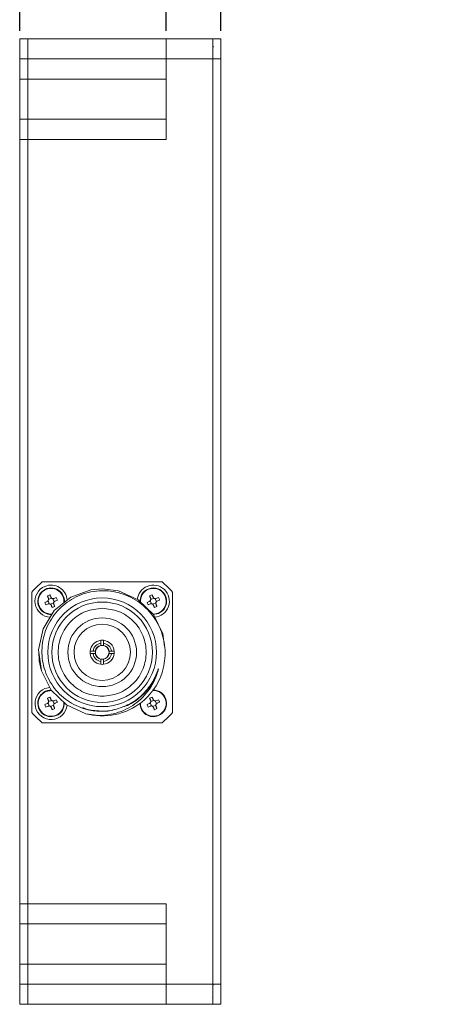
# Model space of a CAD drawing. Header units: millimetres. Extents: x 40 to 652, y 33 to 355.
# Tile 2 of 10: x 40 to 93, y 123 to 245. Entities that reach past the tile are written whole.
import ezdxf

# ---------------------------------------------------------------- set-up
doc = ezdxf.new("R2010")
doc.units = ezdxf.units.MM
doc.header["$PDSIZE"] = -1
doc.dimstyles.new('ISO-25', dxfattribs={"dimtxt": 2.5, "dimasz": 2.5, "dimexe": 1.25, "dimexo": 0.625, "dimtad": 1, "dimtxsty": 'Standard', "dimcen": 2.5, "dimadec": 0, "dimazin": 0, "dimtfac": 1, "dimtmove": 0, "dimatfit": 3, "dimfxl": 1, "dimarcsym": 0})

# ---------------------------------------------------------------- blocks, each defined once
blk = doc.blocks.new('*D15')
at = {"color": 0, "lineweight": -2, "transparency": 16777216}
for p, q in [((39.75, 244.07), (39.75, 286.28)), ((45.74, 285.29), (58.75, 285.29)), ((64.75, 244.07), (64.75, 286.28)), ((64.75, 285.29), (134.11, 285.29))]:
    blk.add_line(p, q, dxfattribs=at)
at = {"color": 0, "transparency": 16777216}
for points in [[(45.74, 286.29), (45.74, 284.29), (39.75, 285.29)], [(58.75, 286.29), (58.75, 284.29), (64.75, 285.29)]]:
    blk.add_solid(points, dxfattribs=at)
at = {"layer": 'Defpoints', "color": 0, "transparency": 16777216}
for p in [(64.75, 285.29), (39.75, 243.08), (64.75, 243.08)]:
    blk.add_point(p, dxfattribs=at)
at = {"color": 0, "transparency": 16777216, "insert": (102.43, 290.52), "char_height": 6.35, "attachment_point": 5}
blk.add_mtext('25,00 [0,98]', dxfattribs=at)
blk = doc.blocks.new('*D16')
at = {"color": 0, "lineweight": -2, "transparency": 16777216}
for p, q in [((57.95, 244.07), (57.95, 264.59)), ((64.75, 244.07), (64.75, 264.59)), ((51.95, 263.59), (45.96, 263.59)), ((57.95, 263.59), (64.75, 263.59)), ((70.74, 263.59), (134.82, 263.59))]:
    blk.add_line(p, q, dxfattribs=at)
at = {"color": 0, "transparency": 16777216}
for points in [[(51.95, 264.59), (51.95, 262.6), (57.95, 263.59)], [(70.74, 264.59), (70.74, 262.6), (64.75, 263.59)]]:
    blk.add_solid(points, dxfattribs=at)
at = {"layer": 'Defpoints', "color": 0, "transparency": 16777216}
for p in [(64.75, 263.59), (57.95, 243.08), (64.75, 243.08)]:
    blk.add_point(p, dxfattribs=at)
at = {"color": 0, "transparency": 16777216, "insert": (105.77, 268.82), "char_height": 6.35, "attachment_point": 5}
blk.add_mtext('6,80 [0,27]', dxfattribs=at)

msp = doc.modelspace()

# ---------------------------------------------------------------- linework, layer by layer
at = {"color": 7, "linetype": 'Continuous', "lineweight": 15}
for p, q in [((39.745, 243.08), (40.745, 243.08)), ((39.745, 243.08), (39.745, 240.58)), ((40.745, 240.58), (40.745, 243.08)), ((57.945, 243.08), (40.745, 243.08)), ((63.745, 243.08), (57.945, 243.08)), ((57.945, 240.58), (57.945, 243.08)), ((64.745, 243.08), (63.745, 243.08)), ((63.745, 240.58), (63.745, 243.08)), ((64.745, 243.08), (64.745, 240.58)), ((39.745, 240.58), (40.745, 240.58)), ((39.745, 238.08), (39.745, 240.58)), ((40.745, 238.08), (40.745, 240.58)), ((40.745, 240.58), (57.945, 240.58)), ((57.945, 230.58), (57.945, 240.58)), ((57.945, 240.58), (63.745, 240.58)), ((63.708, 240.613), (63.728, 240.582)), ((63.745, 125.58), (63.745, 240.58)), ((63.745, 240.58), (64.745, 240.58)), ((64.745, 208.78), (64.745, 240.58)), ((39.745, 238.08), (40.745, 238.08)), ((39.745, 233.08), (39.745, 238.08)), ((40.745, 233.08), (40.745, 238.08)), ((40.745, 238.08), (57.945, 238.08)), ((39.745, 233.08), (40.745, 233.08)), ((39.745, 233.08), (39.745, 230.58)), ((40.745, 230.58), (40.745, 233.08)), ((40.745, 233.08), (57.945, 233.08)), ((39.745, 230.58), (40.745, 230.58)), ((39.745, 135.58), (39.745, 230.58)), ((40.745, 135.58), (40.745, 230.58)), ((40.745, 230.58), (57.945, 230.58)), ((64.745, 195.08), (64.745, 208.78)), ((64.745, 179.08), (64.745, 195.08)), ((64.745, 125.58), (64.745, 179.08)), ((57.458, 175.58), (42.533, 175.58)), ((41.245, 174.292), (41.245, 159.367)), ((43.192, 173.831), (43.506, 173.961)), ((55.892, 173.831), (56.206, 173.961)), ((58.745, 159.367), (58.745, 174.292)), ((42.864, 173.041), (43.146, 173.157)), ((43.276, 172.843), (42.993, 172.727)), ((43.424, 172.864), (43.266, 173.248)), ((43.329, 173.4), (43.713, 173.559)), ((43.961, 172.959), (43.577, 172.8)), ((43.866, 173.495), (44.024, 173.112)), ((44.015, 173.516), (44.297, 173.633)), ((44.427, 173.319), (44.144, 173.202)), ((55.564, 173.041), (55.846, 173.157)), ((55.976, 172.843), (55.694, 172.727)), ((56.124, 172.864), (55.966, 173.248)), ((56.029, 173.4), (56.413, 173.559)), ((56.661, 172.959), (56.277, 172.8)), ((56.566, 173.495), (56.724, 173.112)), ((56.715, 173.516), (56.997, 173.633)), ((57.127, 173.319), (56.844, 173.202)), ((44.098, 172.528), (43.784, 172.398)), ((56.798, 172.528), (56.484, 172.398)), ((49.845, 167.97), (49.845, 168.322)), ((49.845, 167.97), (49.845, 167.696)), ((50.145, 168.322), (50.145, 167.97)), ((50.145, 167.97), (50.145, 167.696)), ((42.168, 165.758), (42.131, 166.918)), ((48.503, 166.98), (48.855, 166.98)), ((48.855, 166.68), (48.503, 166.68)), ((48.855, 166.98), (49.129, 166.98)), ((48.855, 166.68), (49.129, 166.68)), ((51.135, 166.98), (50.862, 166.98)), ((51.135, 166.68), (50.862, 166.68)), ((51.135, 166.98), (51.488, 166.98)), ((51.488, 166.68), (51.135, 166.68)), ((42.168, 165.758), (42.426, 164.641)), ((49.845, 165.69), (49.845, 165.963)), ((49.845, 165.337), (49.845, 165.69)), ((50.145, 165.69), (50.145, 165.963)), ((50.145, 165.69), (50.145, 165.337)), ((42.881, 162.328), (43.498, 162.474)), ((42.864, 160.341), (43.146, 160.457)), ((43.192, 161.131), (43.506, 161.261)), ((43.424, 160.164), (43.266, 160.548)), ((43.329, 160.7), (43.713, 160.859)), ((43.866, 160.795), (44.024, 160.412)), ((44.015, 160.816), (44.297, 160.933)), ((44.427, 160.619), (44.144, 160.502)), ((55.564, 160.341), (55.846, 160.457)), ((55.892, 161.131), (56.206, 161.261)), ((56.124, 160.164), (55.966, 160.548)), ((56.029, 160.7), (56.413, 160.859)), ((56.566, 160.795), (56.724, 160.412)), ((56.715, 160.816), (56.997, 160.933)), ((57.127, 160.619), (56.844, 160.502)), ((43.276, 160.143), (42.993, 160.027)), ((43.961, 160.259), (43.577, 160.1)), ((44.098, 159.828), (43.784, 159.698)), ((47.957, 159.197), (49.248, 159.028)), ((51.765, 159.749), (51.509, 159.718)), ((55.976, 160.143), (55.694, 160.027)), ((56.661, 160.259), (56.277, 160.1)), ((56.798, 159.828), (56.484, 159.698)), ((42.533, 158.08), (57.458, 158.08)), ((40.745, 135.58), (39.745, 135.58)), ((39.745, 135.58), (39.745, 133.08)), ((40.745, 133.08), (40.745, 135.58)), ((57.945, 135.58), (40.745, 135.58)), ((57.945, 125.58), (57.945, 135.58)), ((39.745, 133.08), (40.745, 133.08)), ((39.745, 128.08), (39.745, 133.08)), ((40.745, 128.08), (40.745, 133.08)), ((40.745, 133.08), (57.945, 133.08)), ((40.745, 128.08), (39.745, 128.08)), ((39.745, 128.08), (39.745, 125.58)), ((40.745, 125.58), (40.745, 128.08)), ((57.945, 128.08), (40.745, 128.08)), ((40.745, 125.58), (39.745, 125.58)), ((39.745, 125.58), (39.745, 123.08)), ((40.745, 123.08), (40.745, 125.58)), ((57.945, 125.58), (40.745, 125.58)), ((63.745, 125.58), (57.945, 125.58)), ((57.945, 123.08), (57.945, 125.58)), ((64.745, 125.58), (63.745, 125.58)), ((63.745, 123.08), (63.745, 125.58)), ((64.745, 125.58), (64.745, 123.08)), ((63.708, 124.013), (63.728, 123.982)), ((39.745, 123.08), (40.745, 123.08)), ((40.745, 123.08), (57.945, 123.08)), ((57.945, 123.08), (63.745, 123.08)), ((63.745, 123.08), (64.745, 123.08))]:
    msp.add_line(p, q, dxfattribs=at)
at = {"color": 7, "linetype": 'Continuous', "lineweight": 15, "flags": 128}
for points in [[(57.757, 167.535), (57.548, 169.145), (56.356, 171.515), (54.446, 173.357), (52.034, 174.462), (49.995, 174.73), (48.573, 174.601), (46.08, 173.691), (44.029, 172.008), (42.651, 169.741), (42.101, 167.145), (42.442, 164.514), (43.635, 162.144), (45.545, 160.303), (47.957, 159.197), (48.827, 159.017), (48.827, 159.017)], [(43.309, 173.549), (43.294, 173.585), (43.279, 173.621), (43.264, 173.656), (43.25, 173.691), (43.235, 173.727), (43.221, 173.762), (43.206, 173.797), (43.192, 173.831)], [(43.506, 173.961), (43.521, 173.926), (43.535, 173.892), (43.549, 173.856), (43.564, 173.821), (43.579, 173.786), (43.593, 173.75), (43.608, 173.715), (43.623, 173.679)], [(56.009, 173.549), (55.994, 173.585), (55.979, 173.621), (55.964, 173.656), (55.95, 173.691), (55.935, 173.727), (55.921, 173.762), (55.906, 173.797), (55.892, 173.831)], [(56.206, 173.961), (56.221, 173.926), (56.235, 173.892), (56.249, 173.856), (56.264, 173.821), (56.279, 173.786), (56.293, 173.75), (56.308, 173.715), (56.323, 173.679)], [(43.784, 172.398), (43.77, 172.433), (43.755, 172.468), (43.741, 172.503), (43.726, 172.538), (43.712, 172.574), (43.697, 172.609), (43.682, 172.645), (43.668, 172.68)], [(43.982, 172.81), (43.997, 172.774), (44.011, 172.739), (44.026, 172.703), (44.041, 172.668), (44.055, 172.633), (44.07, 172.598), (44.084, 172.563), (44.098, 172.528)], [(56.484, 172.398), (56.47, 172.433), (56.455, 172.468), (56.441, 172.503), (56.426, 172.538), (56.412, 172.574), (56.397, 172.609), (56.382, 172.645), (56.368, 172.68)], [(56.682, 172.81), (56.697, 172.774), (56.711, 172.739), (56.726, 172.703), (56.741, 172.668), (56.755, 172.633), (56.77, 172.598), (56.784, 172.563), (56.798, 172.528)], [(56.975, 171.655), (56.344, 171.53), (56.339, 171.53)], [(43.034, 161.958), (43.647, 162.08), (43.702, 162.079)], [(43.309, 160.849), (43.294, 160.885), (43.279, 160.921), (43.264, 160.956), (43.25, 160.991), (43.235, 161.027), (43.221, 161.062), (43.206, 161.097), (43.192, 161.131)], [(43.506, 161.261), (43.521, 161.226), (43.535, 161.192), (43.549, 161.156), (43.564, 161.121), (43.579, 161.086), (43.593, 161.05), (43.608, 161.015), (43.623, 160.979)], [(56.009, 160.849), (55.994, 160.885), (55.979, 160.921), (55.964, 160.956), (55.95, 160.991), (55.935, 161.027), (55.921, 161.062), (55.906, 161.097), (55.892, 161.131)], [(56.206, 161.261), (56.221, 161.226), (56.235, 161.192), (56.249, 161.156), (56.264, 161.121), (56.279, 161.086), (56.293, 161.05), (56.308, 161.015), (56.323, 160.979)], [(43.784, 159.698), (43.77, 159.733), (43.755, 159.768), (43.741, 159.803), (43.726, 159.838), (43.712, 159.873), (43.697, 159.909), (43.682, 159.945), (43.668, 159.98)], [(43.982, 160.11), (43.997, 160.074), (44.011, 160.039), (44.026, 160.003), (44.041, 159.968), (44.055, 159.933), (44.07, 159.898), (44.084, 159.863), (44.098, 159.828)], [(56.484, 159.698), (56.47, 159.733), (56.455, 159.768), (56.441, 159.803), (56.426, 159.838), (56.412, 159.873), (56.397, 159.909), (56.382, 159.945), (56.368, 159.98)], [(56.682, 160.11), (56.697, 160.074), (56.711, 160.039), (56.726, 160.003), (56.741, 159.968), (56.755, 159.933), (56.77, 159.898), (56.784, 159.863), (56.798, 159.828)]]:
    msp.add_lwpolyline(points, dxfattribs=at)
at = {"color": 7, "linetype": 'Continuous', "lineweight": 15}
for radius in [6.75, 6.25, 4.268, 3.5]:
    msp.add_circle((49.995, 166.83), radius, dxfattribs=at)
for centre, radius, start, end in [((49.995, 166.83), 11.5, 130.45908, 139.54092), ((43.645, 173.18), 2, 112.44828, 266.7464), ((43.645, 173.18), 2, 3.72439, 112.44828), ((56.345, 173.18), 2, 112.44828, 173.75975), ((56.345, 173.18), 2, 274.62709, 112.44828), ((49.995, 166.83), 11.5, 40.45908, 49.54092), ((43.645, 173.18), 1.65, 355.06047, 273.84493), ((43.645, 173.18), 1.6, 112.44828, 275.38811), ((43.645, 173.18), 1.6, 352.57397, 112.44828), ((56.345, 173.18), 1.65, 292.44828, 183.19883), ((56.345, 173.18), 1.6, 112.44828, 185.46886), ((56.345, 173.18), 1.6, 267.61519, 112.44828), ((49.995, 166.83), 1.5, 95.73917, 174.26083), ((49.995, 166.83), 1.15, 97.49472, 172.50528), ((49.995, 166.83), 0.879, 99.82226, 170.17774), ((49.995, 166.83), 0.85, 100.16425, 169.83575), ((49.995, 166.83), 1.5, 84.26083, 95.73917), ((49.995, 166.83), 0.85, 79.83575, 100.16425), ((49.995, 166.83), 1.5, 5.73917, 84.26083), ((49.995, 166.83), 1.15, 7.49472, 82.50528), ((49.995, 166.83), 0.879, 9.82226, 80.17774), ((49.995, 166.83), 0.85, 10.16425, 79.83575), ((49.995, 166.83), 1.5, 174.26083, 185.73917), ((49.995, 166.83), 1.5, 185.73917, 264.26083), ((49.995, 166.83), 1.15, 187.49472, 262.50528), ((49.995, 166.83), 0.879, 189.82226, 260.17774), ((49.995, 166.83), 0.85, 169.83575, 190.16425), ((49.995, 166.83), 0.85, 190.16425, 259.83575), ((49.995, 166.83), 1.15, 277.49472, 352.50528), ((49.995, 166.83), 0.879, 279.82226, 350.17774), ((49.995, 166.83), 1.5, 275.73917, 354.26083), ((49.995, 166.83), 0.85, 280.16425, 349.83575), ((49.995, 166.83), 0.85, 349.83575, 10.16425), ((49.995, 166.83), 1.5, 354.26083, 5.73917), ((49.995, 166.83), 0.85, 259.83575, 280.16425), ((49.995, 166.83), 1.5, 264.26083, 275.73917), ((43.645, 160.48), 2, 112.44828, 353.94535), ((43.645, 160.48), 1.65, 88.89313, 292.44828), ((43.645, 160.48), 1.6, 112.44828, 6.26618), ((56.345, 160.48), 1.6, 178.64449, 93.9142), ((56.345, 160.48), 1.65, 292.44828, 92.54316), ((43.645, 160.48), 1.65, 292.44828, 4.34903), ((49.995, 166.83), 7.9, 261.49693, 315.35425), ((56.345, 160.48), 1.65, 179.99316, 292.44828), ((49.995, 166.83), 11.5, 220.45908, 229.54092), ((49.995, 166.83), 11.5, 310.45908, 319.54092)]:
    msp.add_arc(centre, radius, start, end, dxfattribs=at)
for points, knots in [([(63.829, 242.178), (63.811, 242.152), (63.777, 242.101), (63.743, 242.051), (63.725, 242.025)], [0, 0, 0, 0, 0.5000759, 1, 1, 1, 1]), ([(55.616, 161.278), (55.927, 161.64), (56.816, 162.67), (57.718, 164.779), (57.933, 167.452), (57.239, 170.043), (55.732, 172.244), (53.591, 173.811), (51.556, 174.422), (49.866, 174.514), (48.189, 174.334), (46.112, 173.531), (44.135, 171.838), (42.836, 169.591), (42.362, 167.052), (42.757, 164.512), (43.968, 162.259), (45.851, 160.545), (47.972, 159.65), (49.877, 159.447), (51.07, 159.576), (51.649, 159.72), (51.765, 159.749)], [0, 0, 0, 0, 0.0329061, 0.0937951, 0.1546241, 0.2151751, 0.2754555, 0.3354546, 0.3951791, 0.4192018, 0.4521168, 0.5110919, 0.570007, 0.6286465, 0.687014, 0.7451027, 0.8029197, 0.8604547, 0.9177185, 0.9587922, 0.9917211, 1, 1, 1, 1]), ([(42.993, 172.727), (42.97, 172.778), (42.924, 172.882), (42.884, 172.988), (42.864, 173.041)], [0, 0, 0, 0, 0.4999889, 1, 1, 1, 1]), ([(43.146, 173.157), (43.175, 173.173), (43.234, 173.204), (43.297, 173.284), (43.331, 173.378), (43.334, 173.471), (43.316, 173.525), (43.309, 173.549)], [0, 0, 0, 0, 0.2118089, 0.4237934, 0.6317683, 0.837937, 1, 1, 1, 1]), ([(43.668, 172.68), (43.652, 172.71), (43.621, 172.768), (43.541, 172.832), (43.447, 172.866), (43.354, 172.869), (43.3, 172.851), (43.276, 172.843)], [0, 0, 0, 0, 0.211804, 0.42377, 0.6317603, 0.8379162, 1, 1, 1, 1]), ([(43.623, 173.679), (43.638, 173.65), (43.669, 173.591), (43.75, 173.528), (43.843, 173.494), (43.936, 173.49), (43.991, 173.508), (44.015, 173.516)], [0, 0, 0, 0, 0.2118058, 0.4237981, 0.6317578, 0.8379469, 1, 1, 1, 1]), ([(44.144, 173.202), (44.115, 173.187), (44.057, 173.155), (43.993, 173.075), (43.959, 172.981), (43.956, 172.889), (43.974, 172.834), (43.982, 172.81)], [0, 0, 0, 0, 0.2117999, 0.4237993, 0.6317768, 0.8379407, 1, 1, 1, 1]), ([(44.297, 173.633), (44.32, 173.581), (44.366, 173.477), (44.406, 173.372), (44.427, 173.319)], [0, 0, 0, 0, 0.5000027, 1, 1, 1, 1]), ([(55.694, 172.727), (55.67, 172.778), (55.624, 172.882), (55.584, 172.988), (55.564, 173.041)], [0, 0, 0, 0, 0.4999976, 1, 1, 1, 1]), ([(55.846, 173.157), (55.875, 173.173), (55.934, 173.204), (55.997, 173.284), (56.031, 173.378), (56.034, 173.471), (56.016, 173.525), (56.009, 173.549)], [0, 0, 0, 0, 0.2118047, 0.4238048, 0.6317756, 0.8379402, 1, 1, 1, 1]), ([(56.368, 172.68), (56.352, 172.71), (56.321, 172.768), (56.241, 172.832), (56.147, 172.866), (56.054, 172.869), (56, 172.851), (55.976, 172.843)], [0, 0, 0, 0, 0.2118051, 0.4237968, 0.6317882, 0.8379454, 1, 1, 1, 1]), ([(56.323, 173.679), (56.338, 173.65), (56.369, 173.591), (56.45, 173.528), (56.543, 173.494), (56.636, 173.49), (56.691, 173.508), (56.715, 173.516)], [0, 0, 0, 0, 0.211805, 0.423772, 0.6317606, 0.8379175, 1, 1, 1, 1]), ([(56.844, 173.202), (56.815, 173.187), (56.757, 173.155), (56.693, 173.075), (56.659, 172.981), (56.656, 172.889), (56.674, 172.834), (56.682, 172.81)], [0, 0, 0, 0, 0.2118041, 0.4237878, 0.6317695, 0.8379375, 1, 1, 1, 1]), ([(56.997, 173.633), (57.02, 173.581), (57.066, 173.477), (57.106, 173.372), (57.127, 173.319)], [0, 0, 0, 0, 0.499994, 1, 1, 1, 1]), ([(49.995, 172.297), (49.307, 172.224), (48.249, 172.112), (46.976, 171.43), (46.101, 170.724), (45.391, 169.848), (44.731, 168.576), (44.396, 166.83), (44.731, 165.084), (45.391, 163.811), (46.101, 162.935), (46.976, 162.229), (48.249, 161.548), (49.307, 161.435), (49.995, 161.362)], [0, 0, 0, 0, 0.1197284, 0.1841802, 0.2500001, 0.3158195, 0.3802713, 0.5, 0.6197285, 0.6841805, 0.7499999, 0.8158198, 0.8802716, 1, 1, 1, 1]), ([(49.995, 161.362), (50.683, 161.435), (51.741, 161.548), (53.014, 162.229), (53.889, 162.935), (54.599, 163.811), (55.259, 165.084), (55.595, 166.83), (55.259, 168.576), (54.599, 169.848), (53.889, 170.724), (53.014, 171.43), (51.741, 172.112), (50.683, 172.224), (49.995, 172.297)], [0, 0, 0, 0, 0.1197291, 0.1841807, 0.2500005, 0.3158198, 0.3802717, 0.5, 0.6197285, 0.6841802, 0.7499995, 0.8158193, 0.8802709, 1, 1, 1, 1]), ([(49.845, 167.666), (49.845, 167.667), (49.845, 167.67), (49.845, 167.683), (49.845, 167.693), (49.845, 167.696)], [0, 0, 0, 0, 0.4232592, 0.8463737, 1, 1, 1, 1]), ([(50.145, 167.696), (50.145, 167.689), (50.145, 167.674), (50.145, 167.667), (50.145, 167.666), (50.145, 167.666)], [0, 0, 0, 0, 0.4270487, 0.8543128, 1, 1, 1, 1]), ([(49.129, 166.98), (49.136, 166.98), (49.15, 166.98), (49.158, 166.98), (49.158, 166.98), (49.158, 166.98)], [0, 0, 0, 0, 0.4270829, 0.8543256, 1, 1, 1, 1]), ([(49.158, 166.68), (49.157, 166.68), (49.155, 166.68), (49.142, 166.68), (49.132, 166.68), (49.129, 166.68)], [0, 0, 0, 0, 0.4232304, 0.8463783, 1, 1, 1, 1]), ([(50.832, 166.98), (50.833, 166.98), (50.835, 166.98), (50.848, 166.98), (50.859, 166.98), (50.862, 166.98)], [0, 0, 0, 0, 0.4232304, 0.8463783, 1, 1, 1, 1]), ([(50.862, 166.68), (50.854, 166.68), (50.84, 166.68), (50.833, 166.68), (50.832, 166.68), (50.832, 166.68)], [0, 0, 0, 0, 0.4270829, 0.8543256, 1, 1, 1, 1]), ([(49.845, 165.963), (49.845, 165.97), (49.845, 165.985), (49.845, 165.992), (49.845, 165.993), (49.845, 165.993)], [0, 0, 0, 0, 0.4270487, 0.8543128, 1, 1, 1, 1]), ([(50.145, 165.993), (50.145, 165.992), (50.145, 165.99), (50.145, 165.976), (50.145, 165.966), (50.145, 165.963)], [0, 0, 0, 0, 0.4232554, 0.8463432, 1, 1, 1, 1]), ([(48.827, 159.016), (49.217, 158.997), (50.082, 158.953), (51.803, 159.219), (53.868, 160.098), (55.784, 161.883), (56.654, 163.544), (56.912, 164.48), (56.945, 164.602)], [0, 0, 0, 0, 0.1093492, 0.2428787, 0.4855915, 0.7272997, 0.9644803, 1, 1, 1, 1]), ([(56.945, 164.602), (56.951, 164.625), (56.961, 164.666), (56.973, 164.72), (56.979, 164.753), (56.98, 164.77), (56.98, 164.775), (56.979, 164.776), (56.979, 164.776), (56.979, 164.776), (56.978, 164.776), (56.978, 164.776), (56.976, 164.775), (56.965, 164.758), (56.956, 164.729), (56.938, 164.682), (56.911, 164.607), (56.863, 164.474), (56.772, 164.231), (56.643, 163.921), (56.468, 163.555), (56.196, 163.053), (55.757, 162.39), (54.916, 161.43), (53.615, 160.397), (52.394, 159.969), (51.765, 159.749)], [0, 0, 0, 0, 0.0093614, 0.0163232, 0.0213556, 0.0226767, 0.0230597, 0.0231942, 0.0232521, 0.0233054, 0.0233669, 0.0234415, 0.0236151, 0.0241464, 0.0315403, 0.035268, 0.043651, 0.0627405, 0.0899438, 0.1446655, 0.1929214, 0.2476627, 0.3660634, 0.5005766, 0.7428822, 1, 1, 1, 1]), ([(56.945, 164.602), (56.698, 163.995), (56.197, 162.764), (54.844, 161.284), (53.519, 160.322), (52.62, 160.064), (52.36, 159.989)], [0, 0, 0, 0, 0.2888726, 0.5859258, 0.8802346, 1, 1, 1, 1]), ([(42.993, 160.027), (42.97, 160.078), (42.924, 160.182), (42.884, 160.288), (42.864, 160.341)], [0, 0, 0, 0, 0.499994, 1, 1, 1, 1]), ([(43.146, 160.457), (43.175, 160.473), (43.234, 160.504), (43.297, 160.584), (43.331, 160.678), (43.334, 160.771), (43.316, 160.825), (43.309, 160.849)], [0, 0, 0, 0, 0.2118041, 0.4237878, 0.6317695, 0.8379375, 1, 1, 1, 1]), ([(43.623, 160.979), (43.638, 160.95), (43.669, 160.891), (43.75, 160.828), (43.843, 160.794), (43.936, 160.79), (43.991, 160.808), (44.015, 160.816)], [0, 0, 0, 0, 0.2118048, 0.4237961, 0.6317575, 0.8379456, 1, 1, 1, 1]), ([(44.144, 160.502), (44.115, 160.487), (44.057, 160.455), (43.993, 160.375), (43.959, 160.281), (43.956, 160.189), (43.974, 160.134), (43.982, 160.11)], [0, 0, 0, 0, 0.2118047, 0.4238048, 0.6317756, 0.8379402, 1, 1, 1, 1]), ([(44.297, 160.933), (44.32, 160.881), (44.366, 160.777), (44.406, 160.672), (44.427, 160.619)], [0, 0, 0, 0, 0.5000027, 1, 1, 1, 1]), ([(55.694, 160.027), (55.67, 160.078), (55.624, 160.182), (55.584, 160.288), (55.564, 160.341)], [0, 0, 0, 0, 0.5000027, 1, 1, 1, 1]), ([(55.846, 160.457), (55.875, 160.473), (55.934, 160.504), (55.997, 160.584), (56.031, 160.678), (56.034, 160.771), (56.016, 160.825), (56.009, 160.849)], [0, 0, 0, 0, 0.2117999, 0.4237993, 0.6317768, 0.8379407, 1, 1, 1, 1]), ([(56.323, 160.979), (56.338, 160.95), (56.369, 160.891), (56.45, 160.828), (56.543, 160.794), (56.636, 160.79), (56.691, 160.808), (56.715, 160.816)], [0, 0, 0, 0, 0.211804, 0.42377, 0.6317603, 0.8379162, 1, 1, 1, 1]), ([(56.844, 160.502), (56.815, 160.487), (56.757, 160.455), (56.693, 160.375), (56.659, 160.281), (56.656, 160.189), (56.674, 160.134), (56.682, 160.11)], [0, 0, 0, 0, 0.2118089, 0.4237934, 0.6317683, 0.837937, 1, 1, 1, 1]), ([(56.997, 160.933), (57.02, 160.881), (57.066, 160.777), (57.106, 160.672), (57.127, 160.619)], [0, 0, 0, 0, 0.499994, 1, 1, 1, 1]), ([(43.668, 159.98), (43.652, 160.01), (43.621, 160.068), (43.541, 160.132), (43.447, 160.166), (43.354, 160.169), (43.3, 160.151), (43.276, 160.143)], [0, 0, 0, 0, 0.211805, 0.423772, 0.6317606, 0.8379175, 1, 1, 1, 1]), ([(51.333, 159.656), (51.33, 159.655), (50.766, 159.472), (49.535, 159.538), (48.244, 159.64), (47.634, 159.941), (47.573, 159.971)], [0, 0, 0, 0, 0.0026645, 0.4660944, 0.9466409, 1, 1, 1, 1]), ([(56.368, 159.98), (56.352, 160.01), (56.321, 160.068), (56.241, 160.132), (56.147, 160.166), (56.054, 160.169), (56, 160.151), (55.976, 160.143)], [0, 0, 0, 0, 0.2118061, 0.4237988, 0.6317885, 0.8379466, 1, 1, 1, 1]), ([(63.829, 125.578), (63.811, 125.552), (63.777, 125.501), (63.743, 125.451), (63.725, 125.425)], [0, 0, 0, 0, 0.5000843, 1, 1, 1, 1])]:
    msp.add_open_spline(points, degree=3, knots=knots, dxfattribs=at)

# ---------------------------------------------------------------- dimensions: what is measured, and where the dimension line sits
for base, p1, picture, middle in [((64.745, 285.287), (39.745, 243.08), '*D15', (102.426, 290.515)), ((64.745, 263.595), (57.945, 243.08), '*D16', (105.775, 268.823))]:
    dim = msp.add_linear_dim(base=base, p1=p1, p2=(64.745, 243.08), dimstyle='ISO-25', override={"dimtxt": 6.35, "dimasz": 5.9944, "dimexe": 0.9906, "dimexo": 0.9906, "dimgap": 1.524, "dimzin": 0, "dimadec": 2, "dimtzin": 0})
    dim.commit()
    dim.dimension.update_dxf_attribs({"geometry": picture, "text_midpoint": middle})

doc.saveas('drawing.dxf')
